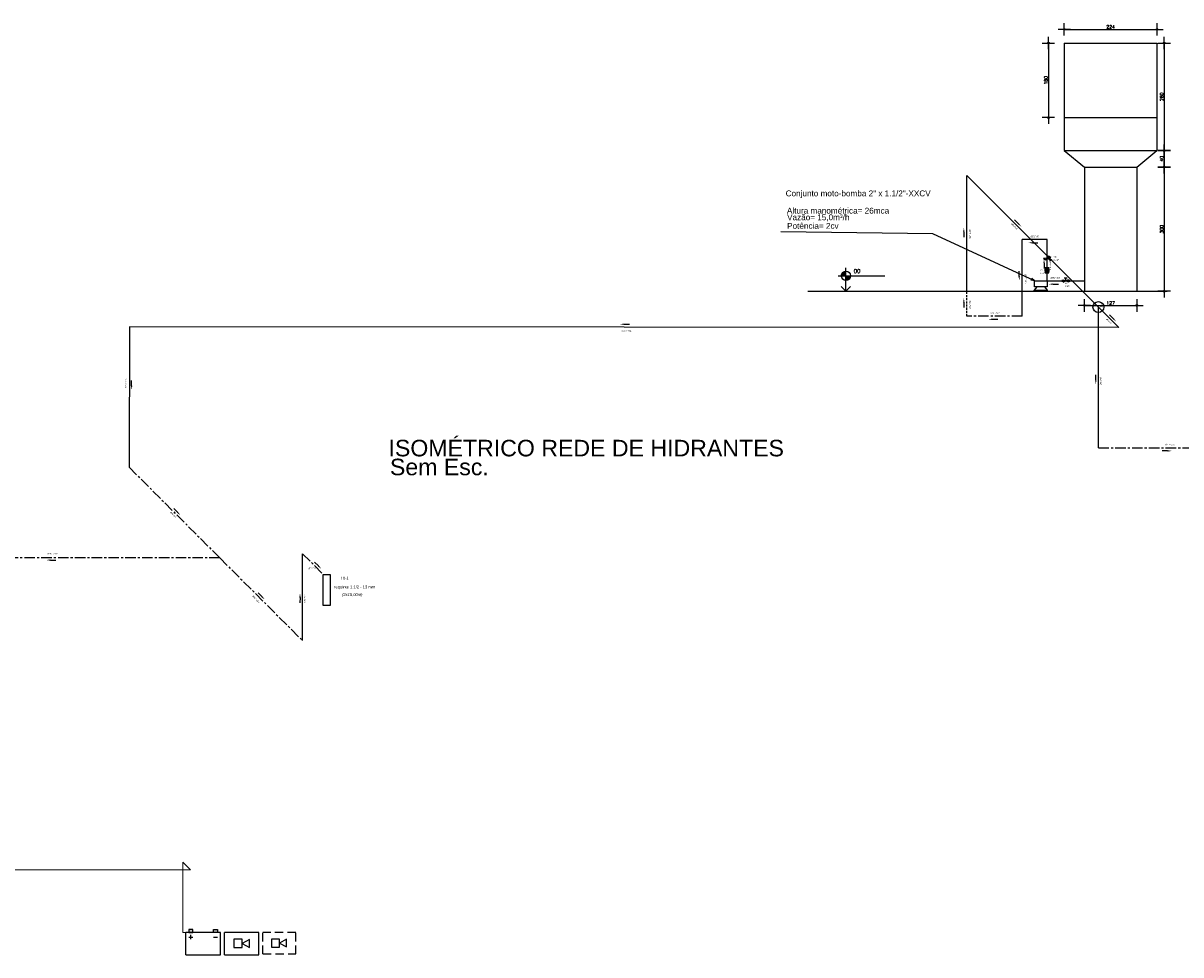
# Model space of a CAD drawing. Header units: inches. Extents: x -33917 to -601, y 26730 to 64098.
# Tile 27 of 80: x -30100 to -27301, y 43344 to 45597. Entities that reach past the tile are written whole.
import ezdxf
from ezdxf.enums import TextEntityAlignment as Align

# ---------------------------------------------------------------- set-up
doc = ezdxf.new("R2010")
doc.units = ezdxf.units.IN
doc.header["$LTSCALE"] = 0.8
doc.header["$MEASUREMENT"] = 0
doc.header["$PDMODE"] = 2
for name, pattern in [('CENTER', [50.8, 31.75, -6.35, 6.35, -6.35]), ('DASHEDX2', [38.1, 25.4, -12.7]), ('projeto base 12-06-06$0$DASHED2', [9.525, 6.35, -3.175])]:
    doc.linetypes.add(name, pattern=pattern)
for name, color, linetype in [('3d', 7, 'Continuous'), ('C', 2, 'Continuous'), ('CINZA', 254, 'Continuous'), ('cota', 54, 'Continuous'), ('SIMBOLOGIA', 5, 'Continuous')]:
    doc.layers.add(name, color=color, linetype=linetype)
doc.layers.add('Parede', color=7, linetype='Continuous', lineweight=50)
doc.styles.add('Arial', font='arial.ttf')
doc.styles.add('ROMANS', font='romans__.ttf')
doc.styles.add('Swis721Nto', font='swissel.ttf')
doc.dimstyles.new('50', dxfattribs={"dimtxt": 8, "dimasz": 1, "dimexe": 1, "dimexo": 1, "dimgap": 2, "dimtad": 1, "dimdec": 1, "dimdsep": 46, "dimtxsty": 'ROMANS', "dimblk1": 'SCHAAN', "dimblk2": 'SCHAAN', "dimsah": 1, "dimcen": 3, "dimse1": 1, "dimse2": 1, "dimclrt": 7, "dimaunit": 1, "dimadec": 0, "dimazin": 0, "dimtfac": 1, "dimtdec": 1, "dimtmove": 2, "dimatfit": 3, "dimldrblk": 'SCHAAN', "dimfxl": 1, "dimtolj": 1, "dimarcsym": 0})

# ---------------------------------------------------------------- blocks, each defined once
blk = doc.blocks.new('SCHAAN')
at = {"layer": 'C'}
for p, q in [((-15, 0), (15, 0)), ((0, 15), (0, -15))]:
    blk.add_line(p, q, dxfattribs=at)
at = {"layer": 'C', "color": 7}
blk.add_circle((0, 0), 2, dxfattribs=at)
blk = doc.blocks.new('*D180')
at = {"color": 0, "lineweight": -2, "transparency": 16777216}
blk.add_line((-27621.3, 45547.9), (-27621.3, 45369.9), dxfattribs=at)
at = {"layer": 'Defpoints', "color": 0, "lineweight": -3, "transparency": 16777216}
for p in [(-27582.9, 45548.9), (-27621.3, 45368.9), (-27582.9, 45368.9)]:
    blk.add_point(p, dxfattribs=at)
at = {"color": 0, "lineweight": -2, "transparency": 16777216}
for p, rotation in [((-27621.3, 45548.9), 90), ((-27621.3, 45368.9), 270)]:
    blk.add_blockref('SCHAAN', p, dxfattribs=dict(at, rotation=rotation))
at = {"color": 7, "transparency": 16777216, "insert": (-27627.3, 45458.9), "char_height": 8, "attachment_point": 5, "rotation": 90, "style": 'ROMANS'}
blk.add_mtext('\\A1;180', dxfattribs=at)
blk = doc.blocks.new('*D181')
at = {"color": 0, "lineweight": -2, "transparency": 16777216}
blk.add_line((-27341.4, 45547.9), (-27341.4, 45289.9), dxfattribs=at)
at = {"layer": 'Defpoints', "color": 0, "lineweight": -3, "transparency": 16777216}
for p in [(-27358.9, 45548.9), (-27358.9, 45288.9), (-27341.4, 45288.9)]:
    blk.add_point(p, dxfattribs=at)
at = {"color": 0, "lineweight": -2, "transparency": 16777216}
for p, rotation in [((-27341.4, 45548.9), 90), ((-27341.4, 45288.9), 270)]:
    blk.add_blockref('SCHAAN', p, dxfattribs=dict(at, rotation=rotation))
at = {"color": 7, "transparency": 16777216, "insert": (-27347.5, 45418.9), "char_height": 8, "attachment_point": 5, "rotation": 90, "style": 'ROMANS'}
blk.add_mtext('\\A1;260', dxfattribs=at)
blk = doc.blocks.new('*D182')
at = {"color": 0, "lineweight": -2, "transparency": 16777216}
blk.add_line((-27341.4, 45287.9), (-27341.4, 45249.9), dxfattribs=at)
at = {"layer": 'Defpoints', "color": 0, "lineweight": -3, "transparency": 16777216}
for p in [(-27358.9, 45288.9), (-27407.4, 45248.9), (-27341.4, 45248.9)]:
    blk.add_point(p, dxfattribs=at)
at = {"color": 0, "lineweight": -2, "transparency": 16777216}
for p, rotation in [((-27341.4, 45288.9), 90), ((-27341.4, 45248.9), 270)]:
    blk.add_blockref('SCHAAN', p, dxfattribs=dict(at, rotation=rotation))
at = {"color": 7, "transparency": 16777216, "insert": (-27347.5, 45268.9), "char_height": 8, "attachment_point": 5, "rotation": 90, "style": 'ROMANS'}
blk.add_mtext('\\A1;40', dxfattribs=at)
blk = doc.blocks.new('*D183')
at = {"color": 0, "lineweight": -2, "transparency": 16777216}
blk.add_line((-27341.4, 45247.9), (-27341.4, 44949.9), dxfattribs=at)
at = {"layer": 'Defpoints', "color": 0, "lineweight": -3, "transparency": 16777216}
for p in [(-27407.4, 45248.9), (-27407.4, 44948.9), (-27341.4, 44948.9)]:
    blk.add_point(p, dxfattribs=at)
at = {"color": 0, "lineweight": -2, "transparency": 16777216}
for p, rotation in [((-27341.4, 45248.9), 90), ((-27341.4, 44948.9), 270)]:
    blk.add_blockref('SCHAAN', p, dxfattribs=dict(at, rotation=rotation))
at = {"color": 7, "transparency": 16777216, "insert": (-27347.5, 45098.9), "char_height": 8, "attachment_point": 5, "rotation": 90, "style": 'ROMANS'}
blk.add_mtext('\\A1;300', dxfattribs=at)
blk = doc.blocks.new('cnivel')
for p, q in [((0, 0), (0, 75)), ((-25, 50), (125, 50))]:
    blk.add_line(p, q)
at = {"const_width": 15}
for points in [[(0, 57.5, 0.414214), (-7.5, 50, 1)], [(0, 42.5, 0.414214), (7.5, 50, 1)]]:
    blk.add_lwpolyline(points, format="xyb", dxfattribs=at)
blk.add_lwpolyline([(-15, 15), (0, 0), (15, 15)])
blk.add_circle((0, 50), 15)

msp = doc.modelspace()

# ---------------------------------------------------------------- hatches: boundary and pattern name
at = {"layer": '3d'}
h = msp.add_hatch(color=240, dxfattribs=at)
h.paths.add_polyline_path([(-29630.083, 43398.427), (-29630.083, 43405.743), (-29639.999, 43405.743), (-29639.999, 43398.427)])
h.paths.add_polyline_path([(-29689.892, 43398.427), (-29689.892, 43405.743), (-29699.808, 43405.743), (-29699.808, 43398.427)])
at = {"layer": 'cota', "lineweight": -3}
h = msp.add_hatch(color=240, dxfattribs=at)
h.dxf.hatch_style = 1
h.paths.add_polyline_path([(-27661.645, 44979.271), (-27662.538, 44977.339), (-27655.006, 44973.857)])
h.paths.add_polyline_path([(-27662.538, 44977.339), (-27663.432, 44975.406), (-27655.006, 44973.857)])
at = {"layer": 'SIMBOLOGIA'}
for points in [[(-27619.792, 45001.876), (-27629.589, 45001.894), (-27624.692, 44994.029)], [(-27620.007, 45001.454), (-27624.692, 44994.029), (-27620.007, 45001.454), (-27629.377, 45001.454)]]:
    msp.add_hatch(color=240, dxfattribs=at).paths.add_polyline_path(points)

# ---------------------------------------------------------------- linework, layer by layer
msp.add_line((-28203.401, 44948.857), (-27334.2, 44948.857))
msp.add_lwpolyline([(-27655.466, 44948.857), (-27655.466, 44951.658), (-27624.722, 44951.658), (-27624.722, 44948.857)])
at = {"layer": '3d', "color": 240, "linetype": 'projeto base 12-06-06$0$DASHED2'}
msp.add_line((-27818.675, 44888.863), (-27818.682, 44948.857), dxfattribs=at)
at = {"layer": '3d', "color": 240, "linetype": 'CENTER'}
for p, q in [((-27684.634, 44888.874), (-27818.675, 44888.863)), ((-27500.477, 44570.658), (-27155.477, 44570.658)), ((-29843.812, 44523.11), (-29624.609, 44303.906)), ((-29424.515, 44314.177), (-29374.656, 44264.319)), ((-29624.808, 44303.906), (-30676.98, 44304.648)), ((-29624.667, 44304.047), (-29424.656, 44104.036))]:
    msp.add_line(p, q, dxfattribs=at)
at = {"layer": '3d', "color": 240}
for p, q in [((-29623.328, 43398.427), (-29706.563, 43398.427)), ((-29706.563, 43344.427), (-29706.563, 43398.427)), ((-29699.808, 43387.513), (-29689.892, 43387.513)), ((-29694.85, 43382.555), (-29694.85, 43392.471)), ((-29639.999, 43387.513), (-29630.083, 43387.513)), ((-29623.328, 43344.427), (-29623.328, 43398.427)), ((-29530.402, 43398.427), (-29613.638, 43398.427)), ((-29613.638, 43344.427), (-29613.638, 43398.427)), ((-29530.402, 43344.427), (-29530.402, 43398.427)), ((-29706.563, 43344.427), (-29623.328, 43344.427)), ((-29613.638, 43344.427), (-29530.402, 43344.427))]:
    msp.add_line(p, q, dxfattribs=at)
at = {"layer": '3d', "color": 240, "linetype": 'DASHEDX2'}
for p, q in [((-29440.831, 43398.427), (-29520.737, 43398.427)), ((-29520.737, 43346.587), (-29520.737, 43398.427)), ((-29440.831, 43346.587), (-29440.831, 43398.427)), ((-29520.737, 43346.587), (-29440.831, 43346.587))]:
    msp.add_line(p, q, dxfattribs=at)
at = {"layer": '3d', "color": 240}
for points in [[(-29699.823, 43398.427), (-29689.907, 43398.427), (-29689.907, 43405.743), (-29699.823, 43405.743)], [(-29630.083, 43398.427), (-29639.999, 43398.427), (-29639.999, 43405.743), (-29630.083, 43405.743)], [(-29590.689, 43361.805), (-29570.439, 43361.805), (-29570.439, 43382.055), (-29590.689, 43382.055)], [(-29570.439, 43371.93), (-29553.351, 43362.064), (-29553.351, 43381.796)], [(-29499.776, 43363.27), (-29480.336, 43363.27), (-29480.336, 43382.71), (-29499.776, 43382.71)], [(-29480.336, 43372.99), (-29463.932, 43363.519), (-29463.932, 43382.461)]]:
    msp.add_lwpolyline(points, close=True, dxfattribs=at)
at = {"layer": 'CINZA', "color": 7, "lineweight": 5}
for p, q in [((-29714.063, 43568.427), (-29695.866, 43550.23)), ((-29714.063, 43568.427), (-29714.063, 43398.427)), ((-29695.866, 43550.23), (-30328.788, 43550.23)), ((-29714.063, 43398.427), (-29706.563, 43398.427))]:
    msp.add_line(p, q, dxfattribs=at)
at = {"layer": 'SIMBOLOGIA', "color": 240}
for p, q in [((-27582.937, 45548.857), (-27358.937, 45548.857)), ((-27582.937, 45548.857), (-27582.937, 45288.857)), ((-27358.937, 45548.857), (-27358.937, 45288.857)), ((-27582.937, 45368.857), (-27358.937, 45368.857)), ((-27582.937, 45288.857), (-27358.937, 45288.857)), ((-27582.937, 45288.857), (-27534.437, 45248.857)), ((-27407.437, 45248.857), (-27358.937, 45288.857)), ((-27534.437, 45248.857), (-27407.437, 45248.857)), ((-27534.437, 45248.857), (-27534.437, 44948.857)), ((-27407.437, 45248.857), (-27407.437, 44948.857)), ((-27818.682, 44948.857), (-27818.682, 45228.857)), ((-27818.675, 45228.857), (-27500.477, 44910.658)), ((-27624.722, 45073.857), (-27684.634, 45073.857)), ((-27684.634, 44888.874), (-27684.634, 45073.857)), ((-27624.722, 44973.857), (-27624.722, 45073.857)), ((-27633.749, 45027.769), (-27627.947, 45024.419)), ((-27632.907, 45029.106), (-27624.722, 45029.631)), ((-27632.907, 45029.106), (-27625.632, 45024.906)), ((-27625.632, 45024.906), (-27624.722, 45029.631)), ((-27623.812, 45034.356), (-27624.722, 45029.631)), ((-27616.539, 45030.156), (-27624.722, 45029.631)), ((-27624.722, 45029.631), (-27615.197, 45024.131)), ((-27623.812, 45034.356), (-27616.539, 45030.156)), ((-27621.517, 45034.831), (-27615.714, 45031.481)), ((-27617.924, 45022.556), (-27612.467, 45025.706)), ((-27630.019, 45005.166), (-27619.334, 45005.149)), ((-27619.334, 44994.029), (-27630.019, 44994.029)), ((-27619.824, 45001.876), (-27629.589, 45001.894)), ((-27629.589, 45001.894), (-27624.692, 44994.029)), ((-27628.947, 45006.456), (-27620.404, 45006.439)), ((-27620.404, 44992.739), (-27628.947, 44992.739)), ((-27619.824, 45001.876), (-27624.692, 44994.029)), ((-27663.432, 44975.406), (-27662.538, 44977.339)), ((-27655.006, 44973.857), (-27663.432, 44975.406)), ((-27661.645, 44979.271), (-27662.538, 44977.339)), ((-27655.006, 44973.857), (-27661.645, 44979.271)), ((-27649.581, 44959.379), (-27655.466, 44951.628)), ((-27630.607, 44959.379), (-27624.722, 44951.628)), ((-27624.722, 44973.857), (-27534.437, 44973.857)), ((-27588.245, 44976.227), (-27588.245, 44971.487)), ((-27586.01, 44976.827), (-27579.58, 44973.857)), ((-27586.01, 44976.827), (-27586.01, 44970.887)), ((-27586.01, 44970.887), (-27579.58, 44973.857)), ((-27583.437, 44981.634), (-27575.722, 44981.634)), ((-27579.58, 44973.857), (-27579.58, 44981.634)), ((-27573.15, 44976.827), (-27579.58, 44973.857)), ((-27573.15, 44970.887), (-27579.58, 44973.857)), ((-27573.15, 44976.827), (-27573.15, 44970.887)), ((-27570.945, 44976.227), (-27570.945, 44971.487)), ((-27500.477, 44570.658), (-27500.477, 44910.658)), ((-27500.477, 44910.658), (-27450.98, 44861.16)), ((-29843.534, 44863.11), (-29843.812, 44523.11)), ((-27450.98, 44861.16), (-29843.534, 44863.11)), ((-29424.656, 44104.036), (-29424.656, 44314.036))]:
    msp.add_line(p, q, dxfattribs=at)
at = {"layer": 'SIMBOLOGIA', "color": 240, "extrusion": (0, 0, -1)}
for points in [[(27693.908, 45112.05), (27703.017, 45121.186)], [(27825.863, 45092.235), (27825.902, 45079.334)], [(27659.906, 45066.026), (27647.005, 45065.987)], [(27631.903, 45016.957), (27631.942, 45004.056)], [(27691.815, 44984.744), (27691.737, 44997.645)], [(27610.119, 44966.026), (27597.218, 44965.987)], [(27825.859, 44922.238), (27825.898, 44909.337)], [(27756.882, 44881.038), (27743.981, 44880.999)], [(27464.728, 44882.81), (27473.837, 44891.946)], [(28647.167, 44869.122), (28634.266, 44869.083)], [(29838.022, 44720.466), (29838.003, 44733.367)], [(27506.722, 44734.134), (27506.703, 44747.035)], [(27333.206, 44562.827), (27346.106, 44562.866)], [(29727.123, 44414.382), (29736.232, 44423.518)], [(30034.259, 44298.947), (30021.358, 44298.908)], [(29386.416, 44284.69), (29395.524, 44293.826)], [(29523.175, 44210.512), (29532.284, 44219.648)], [(29430.901, 44208.379), (29430.921, 44195.478)]]:
    msp.add_lwpolyline(points, dxfattribs=at)
at = {"layer": 'SIMBOLOGIA', "color": 240}
for points in [[(-27655.006, 44973.857), (-27900.663, 45087.416), (-28268.261, 45092.177)], [(-27628.707, 45003.289), (-27628.967, 45002.951), (-27629.202, 45002.606), (-27629.409, 45002.256), (-27629.587, 45001.899), (-27629.737, 45001.539), (-27629.859, 45001.176), (-27629.952, 45000.809), (-27630.014, 45000.441), (-27630.049, 45000.071), (-27630.054, 44999.701)], [(-27630.042, 44999.689), (-27630.037, 44999.309), (-27630.007, 44998.931), (-27629.949, 44998.554), (-27629.864, 44998.176), (-27629.754, 44997.804), (-27629.614, 44997.434), (-27629.449, 44997.066), (-27629.259, 44996.704), (-27629.042, 44996.346)], [(-27629.062, 44996.346), (-27628.824, 44996.016), (-27628.542, 44995.699), (-27628.217, 44995.394), (-27627.852, 44995.106), (-27627.447, 44994.834), (-27627.007, 44994.584), (-27626.534, 44994.351)], [(-27627.237, 45004.499), (-27627.697, 45004.236), (-27628.097, 45003.944), (-27628.437, 45003.626), (-27628.707, 45003.289)], [(-27624.704, 45005.161), (-27625.414, 45005.111), (-27626.094, 45004.979), (-27626.714, 45004.771), (-27627.249, 45004.494)], [(-27624.687, 44994.024), (-27624.049, 44994.084), (-27623.434, 44994.196), (-27622.854, 44994.359)], [(-27622.134, 45004.494), (-27622.669, 45004.771), (-27623.287, 45004.979), (-27623.967, 45005.111), (-27624.679, 45005.161)], [(-27622.849, 44994.351), (-27622.377, 44994.584), (-27621.937, 44994.834), (-27621.532, 44995.106), (-27621.167, 44995.394), (-27620.842, 44995.699), (-27620.559, 44996.016), (-27620.319, 44996.346)], [(-27620.677, 45003.289), (-27620.947, 45003.626), (-27621.287, 45003.944), (-27621.687, 45004.236), (-27622.147, 45004.499)], [(-27619.329, 44999.701), (-27619.334, 45000.071), (-27619.367, 45000.441), (-27619.432, 45000.809), (-27619.524, 45001.176), (-27619.644, 45001.539), (-27619.794, 45001.899), (-27619.974, 45002.256), (-27620.182, 45002.606), (-27620.414, 45002.951), (-27620.677, 45003.289)], [(-27620.309, 44996.346), (-27620.094, 44996.704), (-27619.902, 44997.066), (-27619.737, 44997.434), (-27619.599, 44997.804), (-27619.487, 44998.176), (-27619.402, 44998.554), (-27619.344, 44998.931), (-27619.314, 44999.309), (-27619.312, 44999.689)], [(-27655.006, 44973.857), (-27624.722, 44973.857), (-27624.722, 44959.379), (-27655.006, 44959.379), (-27655.006, 44973.857)], [(-29374.656, 44264.319), (-29357.656, 44264.319), (-29357.656, 44189.319), (-29374.656, 44189.319), (-29374.656, 44264.319)]]:
    msp.add_lwpolyline(points, dxfattribs=at)
msp.add_circle((-27500.477, 44910.658), 13.109, dxfattribs=at)
at = {"layer": 'SIMBOLOGIA', "color": 240, "extrusion": (0, 0, -1)}
for points in [[(27827.53, 45092.24), (27825.833, 45102.235), (27824.196, 45092.23)], [(27692.728, 45113.227), (27686.848, 45104.968), (27695.088, 45110.873)], [(27659.911, 45064.36), (27669.906, 45066.056), (27659.901, 45067.693)], [(27633.569, 45016.962), (27631.873, 45026.957), (27630.236, 45016.952)], [(27690.148, 44984.734), (27691.875, 44974.744), (27693.481, 44984.754)], [(27610.124, 44964.36), (27620.119, 44966.056), (27610.114, 44967.693)], [(27827.526, 44922.243), (27825.829, 44932.238), (27824.193, 44922.233)], [(28647.172, 44867.456), (28657.167, 44869.152), (28647.162, 44870.789)], [(27756.887, 44879.371), (27766.882, 44881.068), (27756.877, 44882.705)], [(27463.548, 44883.987), (27457.668, 44875.728), (27465.909, 44881.633)], [(27505.056, 44734.132), (27506.737, 44724.134), (27508.389, 44734.137)], [(29836.356, 44720.464), (29838.037, 44710.466), (29839.689, 44720.469)], [(27333.201, 44564.494), (27323.206, 44562.797), (27333.211, 44561.161)], [(29725.943, 44415.558), (29720.063, 44407.3), (29728.304, 44413.205)], [(30034.264, 44297.281), (30044.259, 44298.978), (30034.254, 44300.614)], [(29385.235, 44285.867), (29379.355, 44277.608), (29387.596, 44283.513)], [(29521.995, 44211.689), (29516.115, 44203.43), (29524.355, 44209.335)], [(29432.568, 44208.382), (29430.886, 44218.379), (29429.235, 44208.377)]]:
    msp.add_solid(points, dxfattribs=at)

# ---------------------------------------------------------------- block references
at = {"xscale": 0.75, "yscale": 0.75, "zscale": 0.75}
msp.add_blockref('cnivel', (-28110.861, 44948.827), dxfattribs=at)

# ---------------------------------------------------------------- texts
at = {"style": 'ROMANS'}
msp.add_text('00', height=9.375, dxfattribs=at).set_placement((-28092.111, 44990.077), align=Align.BOTTOM_LEFT)
at = {"layer": '3d', "color": 240, "style": 'Arial', "oblique": 10, "width": 0.95}
for s, p in [('HI-1', (-29322.924, 44251.873)), ('(2x15,00m)', (-29305.202, 44211.858))]:
    msp.add_text(s, height=7.06, dxfattribs=at).set_placement(p, align=Align.CENTER)
at = {"layer": '3d', "color": 240, "insert": (-29348.374, 44228.295), "char_height": 7.06001, "width": 186.38435, "attachment_point": 7, "line_spacing_factor": 0.798, "style": 'Arial'}
msp.add_mtext('requinte 1.1/2 - 13 mm', dxfattribs=at)
at = {"layer": 'Parede', "style": 'Swis721Nto'}
for s, p in [('ISOMÉTRICO REDE DE HIDRANTES', (-29216.942, 44549.625)), ('Sem Esc.', (-29213.483, 44503.968))]:
    msp.add_text(s, height=40, dxfattribs=at).set_placement(p)
at = {"layer": 'SIMBOLOGIA', "color": 240, "style": 'Arial', "oblique": 10}
for s, rotation, p in [('Ø2½"-280', 270, (-27810.634, 45087.032)), ('Ø65-450', 315.00021, (-27704.307, 45106.256)), ('Ø2½"-100', 270, (-27616.673, 45011.754)), ('Ø2½"-190', 270, (-27676.585, 44979.541)), ('Ø2½"-60', 270, (-27810.63, 44917.035)), ('Ø65-70', 315.00021, (-27475.127, 44877.016)), ('Ø2½"-340', 90, (-29852.522, 44726.502)), ('Ø65-340', 90.00021, (-27495.273, 44730.878)), ('Ø65-310', 315.00021, (-29737.522, 44408.588)), ('Ø2½"-280', 313.91295, (-29537.696, 44204.527)), ('Ø65-210', 90.00021, (-29419.452, 44205.123))]:
    msp.add_text(s, height=3.53, rotation=rotation, dxfattribs=at).set_placement(p, align=Align.MIDDLE)
for s, height, p in [('Ø2½"-60', 3.53, (-27654.703, 45081.256)), ('Ø2½"-100', 3.53, (-27604.916, 44981.256)), ('Ø2½"-130', 3.53, (-27751.679, 44896.267)), ('A', 7.06, (-27494.027, 44913.208)), ('Ø2½"-2400', 3.53, (-28641.562, 44852.885)), ('Ø2½"-345', 3.53, (-27328.002, 44578.057)), ('Ø2½"-1050', 3.53, (-30029.056, 44314.177)), ('Ø2½"-50', 3.53, (-29400.937, 44278.705))]:
    msp.add_text(s, height=height, dxfattribs=at).set_placement(p, align=Align.MIDDLE)
at = {"layer": 'SIMBOLOGIA', "color": 240, "attachment_point": 7, "line_spacing_factor": 0.798, "style": 'Arial'}
for s, insert, char_height, width in [('Conjunto moto-bomba 2" x 1.1/2"-XXCV', (-28256.661, 45174.111), 14.12, 365.53078), ('Altura manométrica= 26mca', (-28253.616, 45136.417), 14.12, 419.93119), ('Vazão= 15,0m³/h', (-28253.146, 45117.929), 14.12, 340.41916), ('Potência= 2cv', (-28253.071, 45099.602), 14.12, 340.41916), ('2.1/2"', (-27609.282, 45023.048), 3.53, 25.416), ('RG', (-27609.282, 45030.123), 3.53, 8.472), ('VR', (-27641.548, 44998.436), 3.53, 8.472), ('2.1/2"', (-27641.548, 44991.386), 3.53, 25.416), ('2.1/2"', (-27581.498, 44959.271), 3.53, 25.416), ('RG', (-27581.498, 44966.321), 3.53, 8.472)]:
    msp.add_mtext(s, dxfattribs=dict(at, insert=insert, char_height=char_height, width=width))

# ---------------------------------------------------------------- dimensions: what is measured, and where the dimension line sits
for base, p1, p2 in [((-27358.937, 45582.023), (-27582.937, 45548.857), (-27358.937, 45548.857)), ((-27407.437, 44914.453), (-27534.437, 44948.857), (-27407.437, 44948.857))]:
    msp.add_linear_dim(base=base, p1=p1, p2=p2, dimstyle='50').render()
for base, p1, p2, picture, middle in [((-27621.277, 45368.857), (-27582.937, 45548.857), (-27582.937, 45368.857), '*D180', (-27627.314, 45458.857)), ((-27341.438, 45288.857), (-27358.937, 45548.857), (-27358.937, 45288.857), '*D181', (-27347.475, 45418.857)), ((-27341.438, 45248.857), (-27358.937, 45288.857), (-27407.437, 45248.857), '*D182', (-27347.475, 45268.857)), ((-27341.438, 44948.857), (-27407.437, 45248.857), (-27407.437, 44948.857), '*D183', (-27347.475, 45098.857))]:
    dim = msp.add_linear_dim(base=base, p1=p1, p2=p2, angle=90, dimstyle='50')
    dim.commit()
    dim.dimension.update_dxf_attribs({"geometry": picture, "text_midpoint": middle})

doc.saveas('drawing.dxf')
